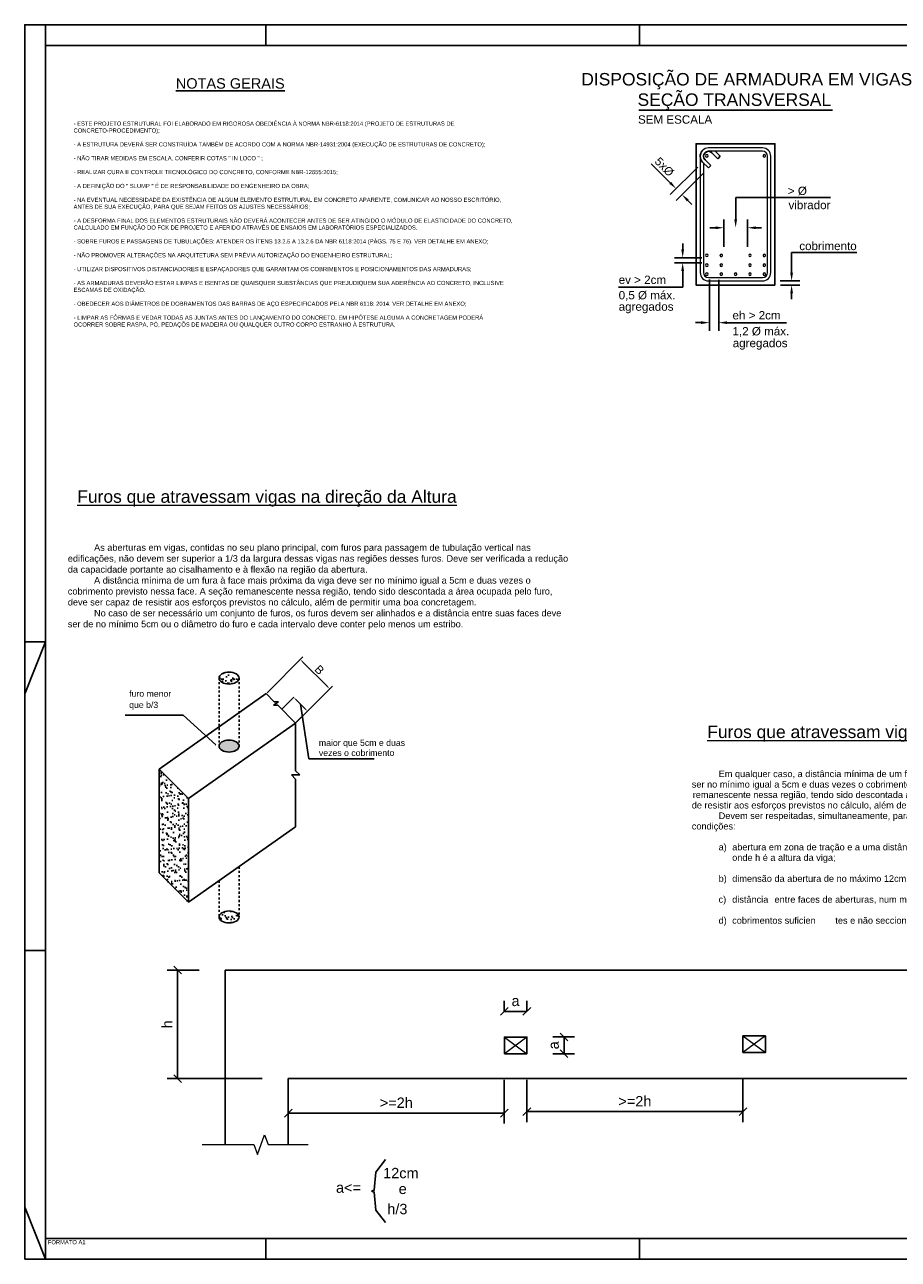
# Model space of a CAD drawing. Header units: millimetres. Extents: x 10 to 1250, y -62 to 528.
# Tile 1 of 193: x 10 to 52, y -62 to -2. Entities that reach past the tile are written whole.
import ezdxf
from ezdxf.enums import TextEntityAlignment as Align

# ---------------------------------------------------------------- set-up
doc = ezdxf.new("R2010")
doc.units = ezdxf.units.MM
doc.header["$LTSCALE"] = 0.05
doc.linetypes.add('Dashed', pattern=[0.75, 0.5, -0.25])
doc.layers.add('Cotas', color=9, linetype='Continuous', lineweight=5)
for name, color, linetype in [('FOLHA_PADRÃO', 7, 'Continuous'), ('PENA-01', 2, 'Continuous'), ('PENA-02', 1, 'Continuous'), ('PENA-03', 4, 'Continuous'), ('PENA-04', 3, 'Continuous'), ('Simbologia', 2, 'Continuous'), ('Texto1', 1, 'Continuous'), ('TEXTO2', 4, 'Continuous')]:
    doc.layers.add(name, color=color, linetype=linetype)
doc.styles.add('Arial', font='arial.ttf')
doc.styles.add('ESTILO-1', font='arial.ttf')
doc.styles.get("Standard").update_dxf_attribs({"font": 'arial.ttf'})
doc.dimstyles.new('COTA25$0', dxfattribs={"dimscale": 25, "dimtxt": 0.2, "dimasz": 0.15, "dimexe": 0.2, "dimexo": 0.5, "dimgap": 0.1, "dimtad": 1, "dimdec": 1, "dimdsep": 46, "dimtxsty": 'ESTILO-1', "dimblk1": 'OBLIQUE', "dimblk2": 'OBLIQUE', "dimsah": 1, "dimcen": 0.09, "dimclrd": 2, "dimclre": 2, "dimclrt": 1, "dimadec": 0, "dimazin": 0, "dimtfac": 1, "dimtdec": 1, "dimtmove": 2, "dimatfit": 3, "dimldrblk": 'OBLIQUE', "dimfxl": 1, "dimtolj": 1, "dimtzin": 0, "dimarcsym": 0})
doc.dimstyles.get("Standard").update_dxf_attribs({"dimtxt": 0.18, "dimasz": 0.18, "dimexe": 0.18, "dimexo": 0.0625, "dimgap": 0.1, "dimtad": 1, "dimzin": 0, "dimdsep": 46, "dimtxsty": 'Standard', "dimblk": 'OBLIQUE', "dimcen": 0.1, "dimadec": 0, "dimazin": 0, "dimtfac": 1, "dimtofl": 0, "dimtmove": 0, "dimatfit": 3, "dimldrblk": 'OBLIQUE', "dimfxl": 1, "dimtolj": 1, "dimtzin": 0, "dimarcsym": 1})
pattern_1 = [(37.5, (0.9443, 8.2787), (-0.12599, 3.85365), [0, -3.04, 0, -3.4, 0, -3.25]), (7.5, (0.9443, 8.2787), (3.53955, 5.6443), [0, -1.64, 0, -2.74, 0, -1.05]), (327.5, (-1.5157, 8.2787), (6.22828, 0.01132), [0, -1, 0, -3.6, 0, -4.7]), (317.5, (-1.5157, 8.2787), (6.01225, 1.75535), [0, -0.5, 0, -2.36, 0, -2.7])]

# ---------------------------------------------------------------- blocks, each defined once
blk = doc.blocks.new('A$C1F5E4F9C')
at = {"layer": 'Texto1', "insert": (0, 11.619), "char_height": 0.2, "attachment_point": 1, "style": 'ESTILO-1'}
blk.add_mtext_dynamic_manual_height_columns('- ESTE PROJETO ESTRUTURAL FOI ELABORADO EM RIGOROSA OBEDIÊNCIA À NORMA NBR-6118:2014 (PROJETO DE ESTRUTURAS DE CONCRETO-PROCEDIMENTO);\\P\\P- A ESTRUTURA DEVERÁ SER CONSTRUÍDA TAMBÉM DE ACORDO COM A NORMA NBR-14931:2004 (EXECUÇÃO DE ESTRUTURAS DE CONCRETO);\\P\\P- NÃO TIRAR MEDIDAS EM ESCALA, CONFERIR COTAS " IN LOCO " ;\\P\\P- REALIZAR CURA E CONTROLE TECNOLÓGICO DO CONCRETO, CONFORME NBR-12655:2015;\\P\\P- A DEFINIÇÃO DO " SLUMP " É DE RESPONSABILIDADE DO ENGENHEIRO DA OBRA;\\P\\P- NA EVENTUAL NECESSIDADE DA EXISTÊNCIA DE ALGUM ELEMENTO ESTRUTURAL EM CONCRETO APARENTE, COMUNICAR AO NOSSO ESCRITÓRIO, ANTES DE SUA EXECUÇÃO, PARA QUE SEJAM FEITOS OS AJUSTES NECESSÁRIOS;\\P\\P- A DESFORMA FINAL DOS ELEMENTOS ESTRUTURAIS NÃO DEVERÁ ACONTECER ANTES DE SER ATINGIDO O MÓDULO DE ELASTICIDADE DO CONCRETO, CALCULADO EM FUNÇÃO DO FCK DE PROJETO E AFERIDO ATRAVÉS DE ENSAIOS EM LABORATÓRIOS ESPECIALIZADOS.\\P\\P- SOBRE FUROS E PASSAGENS DE TUBULAÇÕES: ATENDER OS ÍTENS 13.2.5 A 13.2.6 DA NBR 6118:2014 (PÁGS. 75 E 76). VER DETALHE EM ANEXO;\\P\\P- NÃO PROMOVER ALTERAÇÕES NA ARQUITETURA SEM PRÉVIA AUTORIZAÇÃO DO ENGENHEIRO ESTRUTURAL;\\P\\P- UTILIZAR DISPOSITIVOS DISTANCIADORES E ESPAÇADORES QUE GARANTAM OS COBRIMENTOS E POSICIONAMENTOS DAS ARMADURAS;\\P\\P- AS ARMADURAS DEVERÃO ESTAR LIMPAS E ISENTAS DE QUAISQUER SUBSTÂNCIAS QUE PREJUDIQUEM SUA ADERÊNCIA AO CONCRETO, INCLUSIVE ESCAMAS DE OXIDAÇÃO.\\P\\P- OBEDECER AOS DIÂMETROS DE DOBRAMENTOS DAS BARRAS DE AÇO ESPECIFICADOS PELA NBR 6118: 2014. VER DETALHE EM ANEXO;\\P\\P- LIMPAR AS FÔRMAS E VEDAR TODAS AS JUNTAS ANTES DO LANÇAMENTO DO CONCRETO. EM HIPÓTESE ALGUMA A CONCRETAGEM PODERÁ OCORRER SOBRE RASPA, PÓ, PEDAÇÕS DE MADEIRA OU QUALQUER OUTRO CORPO ESTRANHO À ESTRUTURA.', width=21.11521, gutter_width=25, heights=[0], dxfattribs=at)
blk = doc.blocks.new('A$C04FF4278')
at = {"layer": 'Texto1', "lineweight": 0, "style": 'ESTILO-1'}
for s, p in [('Em qualquer caso, a distância mínima de um furo à face mais próxima da viga deve ', (25, 143.2)), ('ser no mínimo igual a 5cm e duas vezes o cobrimento previsto para essa face. A seção ', (-0.9, 133.1)), ('de resistir aos esforços previstos no cálculo, além de permitir uma boa concretagem.', (-0.9, 113)), ('remanescente nessa região, tendo sido descontada a área ocupada pelo furo, deve ser capaz ', (0, 123.1)), ('Devem ser respeitadas, simultaneamente, para dispensa da verificação, as seguintes ', (25, 102.9)), ('condições:', (-0.9, 92.8)), ('a)', (24.9, 72.7)), ('abertura em zona de tração e a uma distância da face do apoio de no mínimo 2h, ', (38, 72.7)), ('onde h é a altura da viga;', (38, 62.6)), ('b)', (24.9, 42.4)), ('dimensão da abertura de no máximo 12cm e h/3;', (38, 42.4)), ('c)', (24.9, 22.3)), ('distância', (38, 22.3)), (' entre faces de aberturas, num mesm', (76.3, 22.3)), ('o tramo, e no mínimo 2h;', (271.1, 22)), ('d)', (24.9, 2.1)), ('cobrimentos suficien', (38, 2.1)), ('tes e não seccionamento das armaduras.', (137.3, 2.1))]:
    blk.add_text(s, height=6.31, dxfattribs=at).set_placement(p)
at = {"layer": 'TEXTO2', "lineweight": 0, "style": 'ESTILO-1'}
blk.add_text('%%uFuros que atravessam vigas na direção de sua largura', height=12, dxfattribs=at).set_placement((14, 180.8))
blk = doc.blocks.new('_Oblique')
at = {"color": 0, "linetype": 'ByBlock', "lineweight": -2}
blk.add_line((-0.5, -0.5), (0.5, 0.5), dxfattribs=at)
blk = doc.blocks.new('*D80')
at = {"layer": 'Cotas', "color": 2, "lineweight": -2, "transparency": 16777216}
for p, q in [((89.77, -309.19), (89.77, -330.28)), ((-14.23, -321.18), (-14.23, -330.28)), ((-14.23, -325.28), (89.77, -325.28))]:
    blk.add_line(p, q, dxfattribs=at)
at = {"layer": 'Defpoints', "color": 0, "transparency": 16777216}
for p in [(89.77, -296.69), (-14.23, -308.68), (89.77, -325.28)]:
    blk.add_point(p, dxfattribs=at)
at = {"layer": 'Cotas', "color": 2, "lineweight": -2, "transparency": 16777216, "xscale": 3.75, "yscale": 3.75, "zscale": 3.75, "rotation": 180}
blk.add_blockref('_Oblique', (-14.23, -325.28), dxfattribs=at)
at = {"layer": 'Cotas', "color": 2, "lineweight": -2, "transparency": 16777216, "xscale": 3.75, "yscale": 3.75, "zscale": 3.75}
blk.add_blockref('_Oblique', (89.77, -325.28), dxfattribs=at)
at = {"layer": 'Cotas', "color": 1, "transparency": 16777216, "insert": (37.77, -320.28), "char_height": 5, "attachment_point": 5, "style": 'ESTILO-1'}
blk.add_mtext('\\A1;>=2h', dxfattribs=at)
blk = doc.blocks.new('*D81')
at = {"layer": 'Cotas', "color": 2, "lineweight": -2, "transparency": 16777216}
for p, q in [((-57.12, -256.43), (-72.49, -256.43)), ((-67.49, -308.68), (-67.49, -256.43)), ((-26.73, -308.68), (-72.49, -308.68))]:
    blk.add_line(p, q, dxfattribs=at)
at = {"layer": 'Defpoints', "color": 0, "transparency": 16777216}
for p in [(-67.49, -256.43), (-44.62, -256.43), (-14.23, -308.68)]:
    blk.add_point(p, dxfattribs=at)
at = {"layer": 'Cotas', "color": 2, "lineweight": -2, "transparency": 16777216, "xscale": 3.75, "yscale": 3.75, "zscale": 3.75}
for p, rotation in [((-67.49, -256.43), 90), ((-67.49, -308.68), 270)]:
    blk.add_blockref('_Oblique', p, dxfattribs=dict(at, rotation=rotation))
at = {"layer": 'Cotas', "color": 1, "transparency": 16777216, "insert": (-72.49, -282.56), "char_height": 5, "attachment_point": 5, "rotation": 90, "style": 'ESTILO-1'}
blk.add_mtext('\\A1;h', dxfattribs=at)
blk = doc.blocks.new('*D82')
at = {"layer": 'Cotas', "color": 2, "lineweight": -2, "transparency": 16777216}
for p, q in [((204.61, -308.68), (204.61, -329.57)), ((100.61, -309.19), (100.61, -329.57)), ((100.61, -324.57), (204.61, -324.57))]:
    blk.add_line(p, q, dxfattribs=at)
at = {"layer": 'Defpoints', "color": 0, "transparency": 16777216}
for p in [(100.61, -296.69), (204.61, -296.18), (204.61, -324.57)]:
    blk.add_point(p, dxfattribs=at)
at = {"layer": 'Cotas', "color": 2, "lineweight": -2, "transparency": 16777216, "xscale": 3.75, "yscale": 3.75, "zscale": 3.75, "rotation": 180}
blk.add_blockref('_Oblique', (100.61, -324.57), dxfattribs=at)
at = {"layer": 'Cotas', "color": 2, "lineweight": -2, "transparency": 16777216, "xscale": 3.75, "yscale": 3.75, "zscale": 3.75}
blk.add_blockref('_Oblique', (204.61, -324.57), dxfattribs=at)
at = {"layer": 'Cotas', "color": 1, "transparency": 16777216, "insert": (152.61, -319.57), "char_height": 5, "attachment_point": 5, "style": 'ESTILO-1'}
blk.add_mtext('\\A1;>=2h', dxfattribs=at)
blk = doc.blocks.new('*D83')
at = {"layer": 'Cotas', "color": 2, "lineweight": -2, "transparency": 16777216}
for p, q in [((89.77, -276.15), (89.77, -271.31)), ((100.61, -276.15), (100.61, -271.31)), ((89.77, -276.31), (100.61, -276.31))]:
    blk.add_line(p, q, dxfattribs=at)
at = {"layer": 'Defpoints', "color": 0, "transparency": 16777216}
for p in [(100.61, -276.31), (89.77, -288.65), (100.61, -288.65)]:
    blk.add_point(p, dxfattribs=at)
at = {"layer": 'Cotas', "color": 2, "lineweight": -2, "transparency": 16777216, "xscale": 3.75, "yscale": 3.75, "zscale": 3.75, "rotation": 180}
blk.add_blockref('_Oblique', (89.77, -276.31), dxfattribs=at)
at = {"layer": 'Cotas', "color": 2, "lineweight": -2, "transparency": 16777216, "xscale": 3.75, "yscale": 3.75, "zscale": 3.75}
blk.add_blockref('_Oblique', (100.61, -276.31), dxfattribs=at)
at = {"layer": 'Cotas', "color": 1, "transparency": 16777216, "insert": (95.19, -271.31), "char_height": 5, "attachment_point": 5, "style": 'ESTILO-1'}
blk.add_mtext('\\A1;a', dxfattribs=at)
blk = doc.blocks.new('*D84')
at = {"layer": 'Cotas', "color": 2, "lineweight": -2, "transparency": 16777216}
for p, q in [((113.11, -288.65), (123.51, -288.65)), ((118.51, -296.69), (118.51, -288.65)), ((113.11, -296.69), (123.51, -296.69))]:
    blk.add_line(p, q, dxfattribs=at)
at = {"layer": 'Defpoints', "color": 0, "transparency": 16777216}
for p in [(100.61, -288.65), (118.51, -288.65), (100.61, -296.69)]:
    blk.add_point(p, dxfattribs=at)
at = {"layer": 'Cotas', "color": 2, "lineweight": -2, "transparency": 16777216, "xscale": 3.75, "yscale": 3.75, "zscale": 3.75}
for p, rotation in [((118.51, -288.65), 90), ((118.51, -296.69), 270)]:
    blk.add_blockref('_Oblique', p, dxfattribs=dict(at, rotation=rotation))
at = {"layer": 'Cotas', "color": 1, "transparency": 16777216, "insert": (113.51, -292.67), "char_height": 5, "attachment_point": 5, "rotation": 90, "style": 'ESTILO-1'}
blk.add_mtext('\\A1;a', dxfattribs=at)
blk = doc.blocks.new('A1')
at = {"layer": 'FOLHA_PADRÃO', "color": 1}
for p, q in [((-83.1, 29.708), (-84.1, 27.2)), ((-83.1, 29.708), (-84.1, 29.708)), ((-83.1, 14.858), (-84.1, 14.85)), ((-83.1, 0), (-84.1, 2.5))]:
    blk.add_line(p, q, dxfattribs=at)
at = {"layer": 'FOLHA_PADRÃO', "color": 1, "linetype": 'Continuous'}
for points in [[(-84.1, 0), (0, 0), (0, 59.4), (-84.1, 59.4), (-84.1, 0)], [(-83.1, 58.408), (-83.1, 59.4)], [(-72.5, 59.4), (-72.5, 58.408)], [(-54.5, 59.4), (-54.5, 58.408)], [(-83.1, 29.708), (-84.1, 29.708)], [(-83.1, 1.008), (-83.1, 0)], [(-72.5, 1), (-72.5, -0.008)], [(-54.5, 1.008), (-54.5, 0)]]:
    blk.add_lwpolyline(points, dxfattribs=at)
at = {"layer": 'FOLHA_PADRÃO', "color": 6, "linetype": 'Continuous'}
blk.add_lwpolyline([(-83.1, 58.4), (-1, 58.4), (-1, 1), (-83.1, 1), (-83.1, 58.4)], dxfattribs=at)
at = {"layer": 'FOLHA_PADRÃO', "color": 7, "style": 'Arial'}
blk.add_text('FORMATO A1', height=0.2, dxfattribs=at).set_placement((-82.986, 0.716))
blk = doc.blocks.new('A$C4FA827D6')
at = {"layer": 'Texto1', "lineweight": 0, "insert": (0, 114.8), "char_height": 6.3104, "width": 482.084, "attachment_point": 1, "style": 'ESTILO-1'}
blk.add_mtext('^IAs aberturas em vigas, contidas no seu plano principal, com furos para passagem de tubulação vertical nas edificações, não devem ser superior a 1/3 da largura dessas vigas nas regiões desses furos. Deve ser verificada a redução da capacidade portante ao cisalhamento e à flexão na região da abertura.\\P^IA distância mínima de um fura à face mais próxima da viga deve ser no mínimo igual a 5cm e duas vezes o cobrimento previsto nessa face. A seção remanescente nessa região, tendo sido descontada a área ocupada pelo furo, deve ser capaz de resistir aos esforços previstos no cálculo, além de permitir uma boa concretagem.\\P^INo caso de ser necessário um conjunto de furos, os furos devem ser alinhados e a distância entre suas faces deve ser de no mínimo 5cm ou o diâmetro do furo e cada intervalo deve conter pelo menos um estribo.', dxfattribs=at)
at = {"layer": 'TEXTO2', "lineweight": 0, "style": 'ESTILO-1'}
blk.add_text('%%uFuros que atravessam vigas na direção da Altura', height=12, dxfattribs=at).set_placement((9.1, 154.7))
blk = doc.blocks.new('*D77')
at = {"layer": 'Cotas', "color": 2, "lineweight": -2, "transparency": 16777216}
for p, q in [((1198.07, -83.81), (1215.33, -66.55)), ((1215.33, -69.1), (1226.93, -80.69)), ((1212.22, -97.95), (1229.48, -80.69))]:
    blk.add_line(p, q, dxfattribs=at)
at = {"layer": 'Cotas', "color": 2, "transparency": 16777216}
for points in [[(1215.55, -68.89), (1215.12, -69.31), (1214.06, -67.83)], [(1227.14, -80.48), (1226.72, -80.91), (1228.2, -81.97)]]:
    blk.add_solid(points, dxfattribs=at)
at = {"layer": 'Defpoints', "color": 0, "transparency": 16777216}
for p in [(1228.2, -81.97), (1197.63, -84.25), (1211.78, -98.4)]:
    blk.add_point(p, dxfattribs=at)
at = {"layer": 'Cotas', "color": 1, "transparency": 16777216, "insert": (1223.25, -72.78), "char_height": 2, "attachment_point": 5, "rotation": 315, "style": 'ESTILO-1'}
blk.add_mtext('\\A1;{\\H2x;B}', dxfattribs=at)
blk = doc.blocks.new('A$C0988421F')
at = {"layer": 'Cotas'}
for p, q in [((164.77, 89.3), (175.61, 81.27)), ((175.61, 89.3), (164.77, 81.27)), ((279.61, 89.81), (290.45, 81.77)), ((290.45, 89.81), (279.61, 81.77))]:
    blk.add_line(p, q, dxfattribs=at)
at = {"layer": 'Cotas', "linetype": 'Continuous'}
for points in [[(506.01, 56.61), (506.01, 90.82), (510.82, 92.57), (501.2, 96.07), (506.01, 97.82), (506.01, 133.59)], [(19.32, 37.5), (44.13, 37.5), (45.88, 32.69), (49.38, 42.3), (51.13, 37.5), (70.4, 37.5)], [(372.46, 37.5), (397.28, 37.5), (399.03, 32.69), (402.53, 42.3), (404.28, 37.5), (423.54, 37.5)]]:
    blk.add_lwpolyline(points, dxfattribs=at)
at = {"layer": 'PENA-03'}
for points in [[(164.77, 81.27), (175.61, 81.27), (175.61, 89.3), (164.77, 89.3)], [(279.61, 81.77), (290.45, 81.77), (290.45, 89.81), (279.61, 89.81)]]:
    blk.add_lwpolyline(points, close=True, dxfattribs=at)
at = {"layer": 'PENA-04'}
for p, q in [((30.37, 37.5), (30.37, 121.53)), ((30.37, 121.53), (506.01, 121.53)), ((60.77, 37.5), (60.77, 69.27)), ((60.77, 69.27), (383.52, 69.27)), ((383.52, 37.5), (383.52, 69.27)), ((413.91, 37.5), (413.91, 69.27)), ((413.91, 69.27), (506.01, 69.27))]:
    blk.add_line(p, q, dxfattribs=at)
at = {"layer": 'Texto1'}
for points in [[(107.61, 30.31), (102.87, 24.33), (102.12, 15.61), (100.87, 15.15)], [(107.61, 0), (102.87, 5.98), (102.12, 14.7), (100.87, 15.15)]]:
    blk.add_lwpolyline(points, dxfattribs=at)
at = {"layer": 'Texto1', "style": 'ESTILO-1'}
for s, p in [('12cm', (106.42, 21.33)), ('a<=', (83.73, 14.35)), ('e', (113.91, 13.73)), ('h/3', (108.42, 4.02))]:
    blk.add_text(s, height=5, dxfattribs=at).set_placement(p)
at = {"layer": 'Cotas'}
for base, p1, p2, text, picture, middle in [((7.5, 121.53), (60.77, 69.27), (30.37, 121.53), 'h', '*D81', (2.5, 95.4)), ((193.51, 89.3), (175.61, 81.27), (175.61, 89.3), 'a', '*D84', (188.51, 85.29))]:
    dim = blk.add_linear_dim(base=base, p1=p1, p2=p2, angle=90, text=text, dimstyle='COTA25$0', dxfattribs=at)
    dim.commit()
    dim.dimension.update_dxf_attribs({"geometry": picture, "text_midpoint": middle, "insert": (74.99, 377.96)})
for base, p1, p2, text, picture, middle in [((175.61, 101.65), (164.77, 89.3), (175.61, 89.3), 'a', '*D83', (170.19, 106.65)), ((164.77, 52.68), (60.77, 69.27), (164.77, 81.27), '>=2h', '*D80', (112.77, 57.68)), ((279.61, 53.38), (175.61, 81.27), (279.61, 81.77), '>=2h', '*D82', (227.61, 58.38))]:
    dim = blk.add_linear_dim(base=base, p1=p1, p2=p2, text=text, dimstyle='COTA25$0', dxfattribs=at)
    dim.commit()
    dim.dimension.update_dxf_attribs({"geometry": picture, "text_midpoint": middle, "insert": (74.99, 377.96)})
blk = doc.blocks.new('A$C208E6FA3')
at = {"layer": 'PENA-01'}
h = blk.add_hatch(color=256, dxfattribs=at)
edge = h.paths.add_edge_path()
edge.add_ellipse((50.082, 85.141), major_axis=(-4.817, 0), ratio=0.5991207, start_angle=0, end_angle=360)
at = {"layer": 'PENA-02'}
h = blk.add_hatch(dxfattribs=at)
h.set_pattern_fill('AR-SAND', color=256, scale=2, style=0)
h.set_pattern_definition(pattern_1)
edge = h.paths.add_edge_path()
edge.add_ellipse((50.082, 117.852), major_axis=(-4.817, 0), ratio=0.5991207, start_angle=0, end_angle=360)
edge = h.paths.add_edge_path()
edge.add_ellipse((50.082, 2.883), major_axis=(-4.817, 0), ratio=0.5991207, start_angle=0, end_angle=360)
at = {"layer": 'PENA-04'}
h = blk.add_hatch(dxfattribs=at)
h.set_pattern_fill('AR-SAND', color=256, scale=2, style=0)
h.set_pattern_definition(pattern_1)
h.paths.add_polyline_path([(30.532, 59.948), (16.389, 74.09), (16.389, 24.09), (30.532, 9.948)])
blk.add_ellipse((50.082, 85.141), major_axis=(-4.817, 0), ratio=0.5991207)
at = {"layer": 'Cotas'}
for p, q in [((75.511, 102.887), (81.315, 108.692)), ((86.408, 103.345), (82.602, 107.15)), ((82.145, 96.253), (87.949, 102.058))]:
    blk.add_line(p, q, dxfattribs=at)
for points in [[(82.838, 107.386), (82.366, 106.915), (81.188, 108.564)], [(86.643, 103.58), (86.172, 103.109), (87.822, 101.931)]]:
    blk.add_solid(points, dxfattribs=at)
at = {"layer": 'PENA-02', "linetype": 'Dashed', "ltscale": 7}
for p, q in [((45.265, 117.852), (45.265, 85.141)), ((54.9, 117.852), (54.9, 85.141)), ((54.9, 27.083), (54.9, 2.883)), ((45.265, 20.308), (45.265, 2.883))]:
    blk.add_line(p, q, dxfattribs=at)
at = {"layer": 'PENA-02'}
for centre in [(50.082, 117.852), (50.082, 2.883)]:
    blk.add_ellipse(centre, major_axis=(-4.817, 0), ratio=0.5991207, dxfattribs=at)
at = {"layer": 'PENA-04'}
for p, q in [((16.389, 74.09), (67.958, 110.351)), ((71.87, 106.44), (67.958, 110.351)), ((71.543, 104.791), (73.867, 106.425)), ((71.543, 104.791), (73.534, 104.776)), ((71.87, 106.44), (73.867, 106.425)), ((82.1, 96.209), (73.534, 104.776)), ((30.532, 59.948), (82.1, 96.209)), ((82.1, 73.201), (82.1, 96.209)), ((30.532, 59.948), (16.389, 74.09)), ((16.389, 74.09), (16.389, 24.09)), ((82.1, 73.201), (84.084, 71.209)), ((80.117, 71.209), (84.084, 71.209)), ((80.117, 71.209), (82.1, 69.218)), ((82.1, 46.209), (82.1, 69.218)), ((30.532, 9.948), (30.532, 59.948)), ((30.532, 9.948), (82.1, 46.209)), ((16.389, 24.09), (30.532, 9.948))]:
    blk.add_line(p, q, dxfattribs=at)
at = {"layer": 'Texto1'}
for s, p in [('furo menor', (1.998, 108.854)), ('que b/3', (1.998, 103.44)), ('vezes o cobrimento', (93.326, 80.344)), ('maior que 5cm e duas', (93.326, 85.201))]:
    blk.add_text(s, height=3, dxfattribs=at).set_placement(p)
at = {"layer": 'Cotas'}
dim = blk.add_aligned_dim(p1=(67.958, 110.351), p2=(82.1, 96.209), distance=23.232, text='{\\H2x;B}', dimstyle='Standard', dxfattribs=at)
dim.commit()
dim.dimension.update_dxf_attribs({"geometry": '*D77', "text_midpoint": (93.578, 121.829), "insert": (-1129.675, 194.604)})
for points in [[(84.505, 105.248), (88.474, 78.931), (119.869, 78.931)], [(43.666, 85.771), (27.969, 100.02), (0, 100.02)]]:
    blk.add_leader(points, dimstyle='Standard', override={"dimgap": 0.09, "dimtad": 0}, dxfattribs=at)

msp = doc.modelspace()

# ---------------------------------------------------------------- hatches: boundary and pattern name
at = {"layer": 'Simbologia', "linetype": 'Continuous'}
for points in [[(41.435, -9.8319), (41.341, -9.9259), (41.671, -10.1619), (41.671, -10.1619)], [(42.283, -10.6799), (42.189, -10.7759), (41.953, -10.4459), (41.953, -10.4459)], [(44.605, -11.6419), (44.473, -11.6419), (44.539, -12.0419), (44.539, -12.0419)], [(43.571, -12.1099), (43.571, -11.9759), (43.971, -12.0419), (43.971, -12.0419)], [(45.507, -12.1099), (45.507, -11.9759), (45.107, -12.0419), (45.107, -12.0419)], [(42.055, -13.0839), (41.921, -13.0839), (41.989, -13.4839), (41.989, -13.4839)], [(42.055, -14.1239), (41.921, -14.1239), (41.989, -13.7239), (41.989, -13.7239)], [(47.165, -14.1979), (47.299, -14.1979), (47.231, -14.5979), (47.231, -14.5979)], [(47.165, -15.2019), (47.299, -15.2019), (47.231, -14.8019), (47.231, -14.8019)], [(42.877, -16.5419), (42.877, -16.6759), (43.277, -16.6079), (43.277, -16.6079)], [(44.121, -16.5419), (44.121, -16.6759), (43.721, -16.6099), (43.721, -16.6099)]]:
    msp.add_hatch(color=1, dxfattribs=at).paths.add_polyline_path(points)

# ---------------------------------------------------------------- linework, layer by layer
msp.add_line((39.877, -6.3919), (49.201, -6.3919), dxfattribs=at)
at = {"layer": 'Simbologia', "color": 5, "linetype": 'Continuous'}
for p, q in [((42.949, -8.8839), (43.233, -9.1659)), ((43.063, -8.7699), (43.345, -9.0539)), ((43.399, -8.4339), (43.681, -8.7179)), ((43.553, -8.3619), (43.795, -8.6039)), ((43.681, -8.7179), (43.795, -8.6039)), ((43.233, -9.1659), (43.345, -9.0539))]:
    msp.add_line(p, q, dxfattribs=at)
at = {"layer": 'Simbologia', "color": 1, "linetype": 'Continuous'}
for p, q in [((41.389, -9.8799), (40.479, -8.9699)), ((42.713, -9.1239), (41.393, -10.4439)), ((42.991, -9.4079), (41.671, -10.7279)), ((44.539, -11.6419), (44.539, -10.5939)), ((44.539, -10.5939), (49.105, -10.5939)), ((42.237, -10.7279), (42.433, -10.9259)), ((43.971, -12.9579), (43.971, -11.6419)), ((45.107, -12.9619), (45.107, -11.6479)), ((43.571, -12.0419), (43.293, -12.0419)), ((45.507, -12.0419), (45.785, -12.0419)), ((41.989, -13.0839), (41.989, -12.8039)), ((42.907, -13.4839), (41.593, -13.4839)), ((47.231, -14.1979), (47.231, -13.2399)), ((47.231, -13.2399), (50.377, -13.2399)), ((42.903, -13.7239), (41.587, -13.7239)), ((41.989, -14.1239), (41.989, -14.8999)), ((43.277, -14.5399), (43.277, -17.0039)), ((43.721, -14.5439), (43.721, -17.0099)), ((46.687, -14.6019), (47.627, -14.6019)), ((46.691, -14.8019), (47.631, -14.8019)), ((38.893, -14.8999), (41.989, -14.8999)), ((47.231, -15.2019), (47.231, -15.4819)), ((42.877, -16.6079), (42.599, -16.6079)), ((44.121, -16.6099), (46.989, -16.6099))]:
    msp.add_line(p, q, dxfattribs=at)
at = {"layer": 'Simbologia', "color": 3, "linetype": 'Continuous'}
msp.add_lwpolyline([(46.431, -14.8019), (46.431, -8.0019), (42.631, -8.0019), (42.631, -14.8019)], close=True, dxfattribs=at)
at = {"layer": 'Simbologia', "color": 5, "linetype": 'Continuous', "lineweight": 5}
for points in [[(45.831, -8.2019), (43.231, -8.2019)], [(42.831, -8.6019), (42.831, -14.2019)], [(45.831, -8.3619), (43.231, -8.3619)], [(46.071, -14.2019), (46.071, -8.6019)], [(46.231, -14.2019), (46.231, -8.6019)], [(42.991, -8.9239), (42.991, -14.2019)], [(43.231, -14.4419), (45.831, -14.4419)], [(43.231, -14.6019), (45.831, -14.6019)]]:
    msp.add_lwpolyline(points, dxfattribs=at)
for centre, radius, start, end in [((43.231, -8.6019), 0.4, 90, 180), ((45.831, -8.6019), 0.4, 0.000133, 89.999901), ((43.231, -8.6019), 0.24, 90, 139.098999), ((43.153, -8.5799), 0.0625, 0, 180), ((43.153, -8.5799), 0.0625, 180, 0), ((45.831, -8.6019), 0.24, 0.000221, 89.999901), ((45.917, -8.5799), 0.0625, 0.000347, 180), ((45.917, -8.5799), 0.0625, 180, 0.000347), ((43.153, -13.3699), 0.0625, 0, 180), ((43.153, -13.3699), 0.0625, 180, 0), ((43.845, -13.3699), 0.0625, 0.000173, 180), ((43.845, -13.3699), 0.0625, 180, 0.000173), ((45.227, -13.3699), 0.0625, 0, 180), ((45.227, -13.3699), 0.0625, 180, 0), ((45.917, -13.3699), 0.0625, 0.000173, 180), ((45.917, -13.3699), 0.0625, 180, 0.000173), ((43.231, -14.2019), 0.4, 180, 270), ((43.231, -14.2019), 0.24, 180, 270), ((43.153, -13.8419), 0.0625, 0, 180), ((43.153, -13.8419), 0.0625, 180, 0), ((43.153, -14.2759), 0.0625, 0, 180), ((43.845, -13.8419), 0.0625, 0, 180), ((43.845, -13.8419), 0.0625, 180, 0), ((43.845, -14.2759), 0.0625, 0.000075, 180), ((44.535, -14.2759), 0.0625, 0.000354, 180), ((45.227, -13.8419), 0.0625, 0, 180), ((45.227, -13.8419), 0.0625, 180, 0), ((45.227, -14.2759), 0.0625, 0, 180), ((45.831, -14.2019), 0.24, 270, 0), ((45.831, -14.2019), 0.4, 270, 0), ((45.917, -13.8419), 0.0625, 0.000244, 180), ((45.917, -13.8419), 0.0625, 180, 0.000244), ((45.917, -14.2759), 0.0625, 0.000075, 180), ((43.153, -14.2759), 0.0625, 180, 0), ((43.845, -14.2759), 0.0625, 180, 0.000075), ((44.535, -14.2759), 0.0625, 180, 0.000354), ((45.227, -14.2759), 0.0625, 180, 0), ((45.917, -14.2759), 0.0625, 180, 0.000075)]:
    msp.add_arc(centre, radius, start, end, dxfattribs=at)
at = {"layer": 'Simbologia', "color": 5, "linetype": 'Continuous'}
for radius, start in [(0.3975, 139.098999), (0.2375, 45)]:
    msp.add_arc((43.231, -8.6019), radius, start, 225, dxfattribs=at)

# ---------------------------------------------------------------- block references
msp.add_blockref('A1', (94.4174, -61.6711))
msp.add_blockref('A1', (94.4174, -61.6711))
at = {"layer": 'TEXTO2'}
msp.add_blockref('A$C1F5E4F9C', (12.672, -18.5487), dxfattribs=at)
for name, p, xscale, yscale, zscale in [('A$C4FA827D6', (12.3946, -33.0113), 0.05, 0.05, 0.05), ('A$C208E6FA3', (15.1459, -45.4949), 0.1, 0.1, 0.1), ('A$C04FF4278', (42.4722, -45.6359), 0.05, 0.05, 0.05), ('A$C0988421F', (16.9275, -59.9118), 0.1, 0.1, 0.1)]:
    msp.add_blockref(name, p, dxfattribs=dict(at, xscale=xscale, yscale=yscale, zscale=zscale))

# ---------------------------------------------------------------- texts
at = {"layer": 'Simbologia', "color": 5, "style": 'Arial'}
for s, p in [('DISPOSIÇÃO DE ARMADURA EM VIGAS', (37.109, -5.3759)), ('SEÇÃO TRANSVERSAL', (39.817, -6.3579))]:
    msp.add_text(s, height=0.6, dxfattribs=at).set_placement(p, align=Align.BOTTOM_LEFT)
at = {"layer": 'Simbologia', "style": 'Arial'}
for s, p in [('SEM ESCALA', (39.837, -7.1539)), ('> %%c', (47.051, -10.5859)), ('vibrador', (47.083, -11.2679)), ('cobrimento', (47.601, -13.2379)), ('ev > 2cm', (38.907, -14.8659)), ('0,5 %%c máx.', (38.907, -15.6059)), ('agregados', (38.907, -16.1559)), ('eh > 2cm', (44.387, -16.5719)), ('1,2 %%c máx.', (44.387, -17.3419)), ('agregados', (44.397, -17.9099))]:
    msp.add_text(s, height=0.4, dxfattribs=at).set_placement(p, align=Align.BOTTOM_LEFT)
msp.add_text('5x%%c', height=0.4, rotation=315, dxfattribs=at).set_placement((41.245, -9.6979), align=Align.BOTTOM_RIGHT)
at = {"layer": 'TEXTO2', "insert": (17.5921, -4.8482), "char_height": 0.5, "attachment_point": 1, "style": 'ESTILO-1'}
msp.add_mtext_dynamic_manual_height_columns('{\\LNOTAS GERAIS}', width=19.434665, gutter_width=1, heights=[0], dxfattribs=at)

doc.saveas('drawing.dxf')
